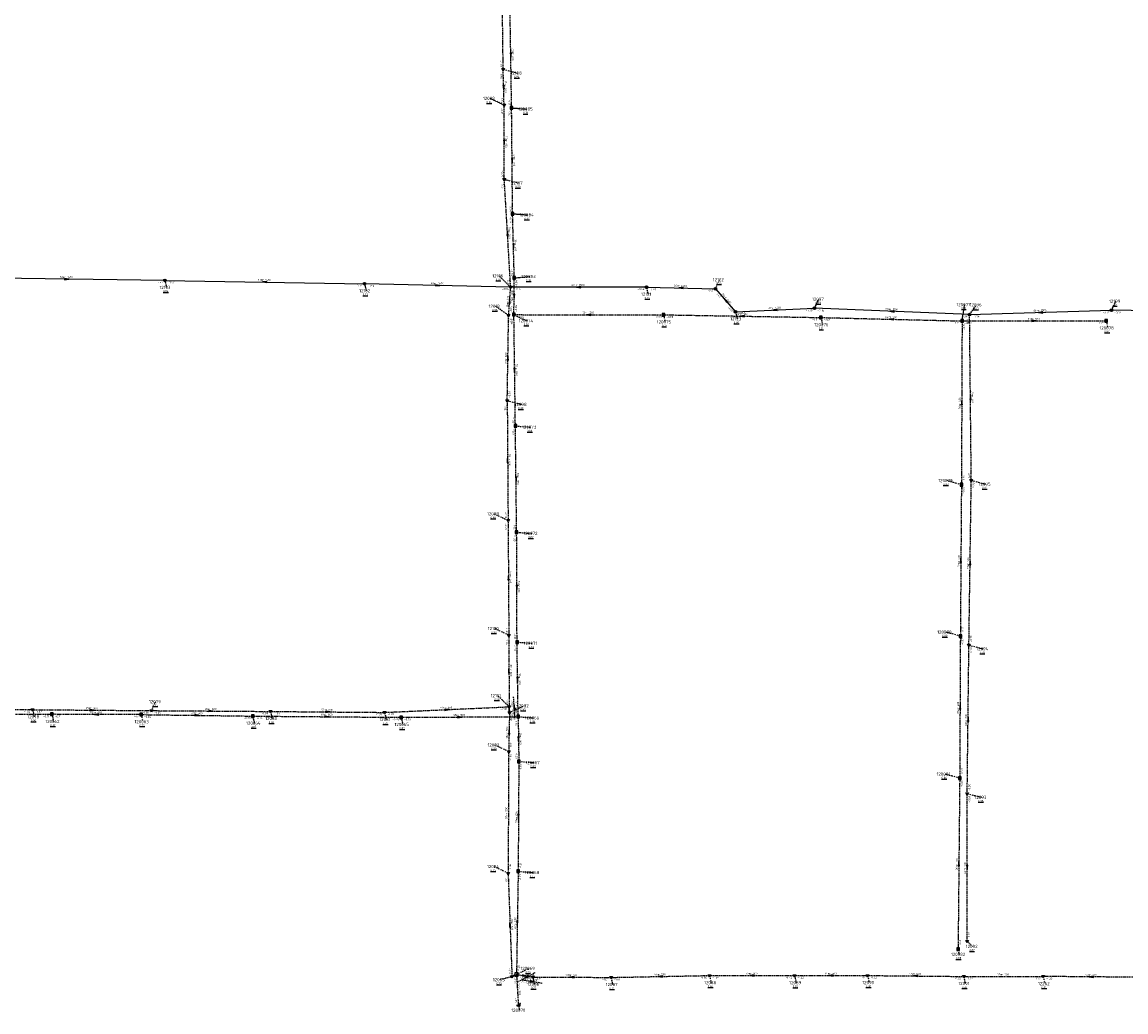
# Model space of a CAD drawing. Extents: x 188323 to 208361, y 565368 to 574910.
# Tile 81 of 256: x 200410 to 200925, y 569374 to 569837. Entities that reach past the tile are written whole.
import ezdxf

# ---------------------------------------------------------------- set-up
doc = ezdxf.new("R2010")
doc.units = 0
doc.linetypes.add('DASHDOT', pattern=[1, 0.5, -0.25, 0, -0.25])
doc.linetypes.add('DASHED', pattern=[0.75, 0.5, -0.25])
doc.layers.get('0').update_dxf_attribs({"linetype": 'CONTINUOUS'})
for name, color, linetype in [('RIO-AFM', 7, 'CONTINUOUS'), ('RIO-BOK', 7, 'CONTINUOUS'), ('RIO-DET', 7, 'CONTINUOUS'), ('RIO-KNP', 7, 'CONTINUOUS'), ('RIO-KNR', 7, 'CONTINUOUS'), ('RIO-LAG_0B', 7, 'CONTINUOUS'), ('RIO-LAG_1B', 7, 'DASHED'), ('RIO-LAG_2B', 7, 'DASHED'), ('RIO-LEN', 7, 'CONTINUOUS'), ('RIO-MVD', 1, 'CONTINUOUS'), ('RIO-VRB', 6, 'DASHDOT'), ('RIO-VRH', 7, 'CONTINUOUS')]:
    doc.layers.add(name, color=color, linetype=linetype)
doc.styles.add('RIO-TXT', font='isocp.shx')

# ---------------------------------------------------------------- blocks, each defined once
blk = doc.blocks.new('L_VHR')
blk.add_lwpolyline([(-0.5, 0), (0.5, 0), (-0.5, 0.15), (-0.5, -0.15), (0.5, 0)])
blk = doc.blocks.new('K_IPR')
blk.add_lwpolyline([(-0.5, -0.5), (0.5, -0.5), (0.5, 0.5), (-0.5, 0.5)], close=True)
blk.add_solid([(-0.5, 0.5), (0.5, 0.5), (-0.5, -0.5), (0.5, -0.5)])
at = {"style": 'RIO-TXT', "flags": 1}
blk.add_attdef('KNOOPNAAM', (2, 2), '', height=1, dxfattribs=at)
blk = doc.blocks.new('K_DIV')
for p, q in [((-0.65, 0.65), (-0.65, -0.65)), ((0.65, 0.65), (-0.65, 0.65)), ((0.65, -0.65), (0.65, 0.65)), ((-0.65, -0.65), (0.65, -0.65))]:
    blk.add_line(p, q)
blk = doc.blocks.new('K_UTB')
blk.add_lwpolyline([(0.5, 0.15), (0.5, -0.3), (-0.5, -0.3), (-0.5, 0.15), (-0.45, 0.15), (-0.45, -0.25), (0, -0.25), (0.45, -0.25), (0.45, 0.15)], close=True)
blk.add_lwpolyline([(0.85, 0.6), (0.55, 0.65), (0.614828, 0.459583), (0.850842, 0.598937)])
blk.add_arc((0.85, -0.25), 0.85, 90, 180)
at = {"style": 'RIO-TXT', "flags": 1}
blk.add_attdef('KNOOPNAAM', (2, 2), '', height=1, dxfattribs=at)
blk = doc.blocks.new('K_IPD')
blk.add_lwpolyline([(-0.496027, 0.307994), (0.503973, 0.307994), (0.003973, -0.558031)], close=True)
blk.add_solid([(-0.496027, 0.307994), (0.503973, 0.307994), (0.003973, -0.558031)])
at = {"style": 'RIO-TXT', "flags": 1}
blk.add_attdef('KNOOPNAAM', (2, 2), '', height=1, dxfattribs=at)
blk = doc.blocks.new('K_IPG')
blk.add_circle((0, 0), 0.5)
for points in [[(0, 0), (-0.5, 0), (-0.433013, 0.25)], [(0, 0), (-0.433013, -0.25), (-0.5, 0)], [(0, 0), (-0.433013, 0.25), (-0.25, 0.433013)], [(0, 0), (-0.25, -0.433013), (-0.433013, -0.25)], [(0, 0), (-0.25, 0.433013), (0, 0.5)], [(0, 0), (0, -0.5), (-0.25, -0.433013)], [(0, 0), (0, 0.5), (0.25, 0.433013)], [(0, 0), (0.25, 0.433013), (0.433013, 0.25)], [(0, 0), (0.433013, 0.25), (0.5, 0)], [(0, 0), (0.5, 0), (0.433013, -0.25)], [(0, 0), (0.433013, -0.25), (0.25, -0.433013)], [(0, 0), (0.25, -0.433013), (0, -0.5)]]:
    blk.add_solid(points)
at = {"style": 'RIO-TXT', "flags": 1}
blk.add_attdef('KNOOPNAAM', (2, 2), '', height=1, dxfattribs=at)
blk = doc.blocks.new('9_01______12085_____120069_')
at = {"layer": 'RIO-LAG_2B'}
blk.add_line((0, 0), (8.657, 4.636), dxfattribs=at)
at = {"layer": 'RIO-VRH', "xscale": 2, "yscale": 2, "zscale": 2, "rotation": 208.1682}
blk.add_blockref('L_VHR', (4.3285, 2.318), dxfattribs=at)
at = {"layer": 'RIO-AFM', "style": 'RIO-TXT'}
blk.add_text('r 500', height=0.9, rotation=28.1682, dxfattribs=at).set_placement((3.1403, 2.249))
at = {"layer": 'RIO-BOK', "style": 'RIO-TXT'}
for s, p in [('-1.73', (1.8949, -0.5733)), ('-1.25', (5.7032, 1.4662))]:
    blk.add_text(s, height=0.9, rotation=28.1682, dxfattribs=at).set_placement(p)
at = {"layer": 'RIO-LEN', "style": 'RIO-TXT'}
blk.add_text('2m', height=0.9, rotation=28.1682, dxfattribs=at).set_placement((1.7122, 1.4842))
blk = doc.blocks.new('10_01______120069____12086_')
at = {"layer": 'RIO-LAG_2B'}
blk.add_line((0, 0), (9.695, -1.565), dxfattribs=at)
at = {"layer": 'RIO-VRH', "xscale": 2, "yscale": 2, "zscale": 2, "rotation": 350.7959}
blk.add_blockref('L_VHR', (4.8475, -0.7825), dxfattribs=at)
at = {"layer": 'RIO-AFM', "style": 'RIO-TXT'}
blk.add_text('r 500', height=0.9, rotation=350.7959, dxfattribs=at).set_placement((3.8608, -0.1167))
at = {"layer": 'RIO-BOK', "style": 'RIO-TXT'}
for s, p in [('-1.25', (1.1588, -1.6052)), ('-1.71', (5.4236, -2.2935))]:
    blk.add_text(s, height=0.9, rotation=350.7959, dxfattribs=at).set_placement(p)
at = {"layer": 'RIO-LEN', "style": 'RIO-TXT'}
blk.add_text('8m', height=0.9, rotation=350.7959, dxfattribs=at).set_placement((2.2615, 0.1415))
blk = doc.blocks.new('47_01______12082_____12101_')
at = {"layer": 'RIO-LAG_2B'}
blk.add_line((0, 0), (-0.598, 9.802), dxfattribs=at)
at = {"layer": 'RIO-VRH', "xscale": 2, "yscale": 2, "zscale": 2, "rotation": 93.477}
blk.add_blockref('L_VHR', (-0.299, 4.901), dxfattribs=at)
at = {"layer": 'RIO-AFM', "style": 'RIO-TXT'}
blk.add_text('r 600', height=0.9, rotation=273.477, dxfattribs=at).set_placement((0.1352, 6.0096))
at = {"layer": 'RIO-BOK', "style": 'RIO-TXT'}
for s, p in [('-2.00', (-1.9098, 8.3193)), ('-1.90', (-1.6457, 4.0073))]:
    blk.add_text(s, height=0.9, rotation=273.477, dxfattribs=at).set_placement(p)
at = {"layer": 'RIO-LEN', "style": 'RIO-TXT'}
blk.add_text('3m', height=0.9, rotation=273.477, dxfattribs=at).set_placement((0.0362, 7.6266))

msp = doc.modelspace()

# ---------------------------------------------------------------- linework, layer by layer
at = {"layer": 'RIO-LAG_0B'}
for p, q in [((200476.208, 569715.968), (200384.528, 569717.12)), ((200476.208, 569715.968), (200569.472, 569714.432)), ((200637.696, 569712.832), (200569.472, 569714.432)), ((200701.104, 569712.832), (200637.696, 569712.832)), ((200701.104, 569712.832), (200733.28, 569712.064)), ((200733.28, 569712.064), (200742.72, 569701.312)), ((200742.72, 569701.312), (200779.6, 569702.976)), ((200852, 569699.968), (200779.6, 569702.976)), ((200852, 569699.968), (200918.304, 569702.016)), ((200982.096, 569701.12), (200918.304, 569702.016))]:
    msp.add_line(p, q, dxfattribs=at)
at = {"layer": 'RIO-LAG_1B'}
for p, q in [((200638.144, 569796.48), (200637.36, 569845.888)), ((200638.592, 569747.072), (200638.144, 569796.48)), ((200639.392, 569717.12), (200638.592, 569747.072)), ((200639.216, 569699.968), (200639.392, 569717.12)), ((200639.904, 569648), (200639.216, 569699.968)), ((200639.216, 569699.968), (200709.104, 569699.904)), ((200709.104, 569699.904), (200782.592, 569698.624)), ((200782.592, 569698.624), (200848.496, 569697.024)), ((200848.496, 569697.024), (200848.192, 569620.608)), ((200848.496, 569697.024), (200915.808, 569697.088)), ((200640.496, 569598.4), (200639.904, 569648)), ((200848.192, 569620.608), (200847.696, 569549.888)), ((200640.672, 569547.072), (200640.496, 569598.4)), ((200847.696, 569549.888), (200847.392, 569483.584)), ((200641.2, 569512.32), (200640.672, 569547.072)), ((200370.624, 569513.6), (200423.504, 569513.408)), ((200465.2, 569513.28), (200423.504, 569513.408)), ((200465.2, 569513.28), (200517.296, 569512.576)), ((200517.296, 569512.576), (200586.592, 569512)), ((200586.592, 569512), (200641.2, 569512.32)), ((200641.2, 569512.32), (200641.504, 569491.392)), ((200641.504, 569491.392), (200641.2, 569440.128)), ((200847.392, 569483.584), (200846.624, 569403.712)), ((200641.2, 569440.128), (200640.416, 569392)), ((200640.416, 569392), (200641.296, 569377.6))]:
    msp.add_line(p, q, dxfattribs=at)
at = {"layer": 'RIO-LAG_2B'}
for p, q in [((200634.208, 569814.464), (200633.6, 569863.68)), ((200634.624, 569797.824), (200634.208, 569814.464)), ((200634.736, 569763.136), (200634.624, 569797.824)), ((200637.696, 569712.832), (200634.736, 569763.136)), ((200636.736, 569699.648), (200637.696, 569712.832)), ((200636.096, 569659.776), (200636.736, 569699.648)), ((200852.8, 569622.592), (200852, 569699.968)), ((200636.096, 569659.776), (200636.496, 569603.904)), ((200851.696, 569545.728), (200852.8, 569622.592)), ((200636.496, 569603.904), (200636.832, 569550.336)), ((200636.832, 569550.336), (200636.992, 569516.928)), ((200850.896, 569476.416), (200851.696, 569545.728)), ((200578.848, 569514.304), (200636.992, 569516.928)), ((200637.152, 569514.24), (200636.992, 569516.928)), ((200361.328, 569515.776), (200414.464, 569515.584)), ((200414.464, 569515.584), (200469.952, 569515.136)), ((200469.952, 569515.136), (200525.568, 569514.752)), ((200525.568, 569514.752), (200578.848, 569514.304)), ((200637.152, 569514.24), (200636.768, 569496)), ((200636.768, 569496), (200636.512, 569439.232)), ((200850.816, 569407.488), (200850.896, 569476.416)), ((200636.512, 569439.232), (200638.304, 569390.912)), ((200638.304, 569390.912), (200640.416, 569392)), ((200640.416, 569392), (200648, 569390.784)), ((200648, 569390.784), (200684.608, 569390.592)), ((200684.608, 569390.592), (200730.56, 569391.488)), ((200730.56, 569391.488), (200770.272, 569391.424)), ((200770.272, 569391.424), (200804.4, 569391.488)), ((200804.4, 569391.488), (200849.248, 569391.04)), ((200849.248, 569391.04), (200886.416, 569391.04)), ((200931.36, 569390.656), (200886.416, 569391.04))]:
    msp.add_line(p, q, dxfattribs=at)
at = {"layer": 'RIO-VRB'}
for p, q in [((200634.2, 569814.48), (200640.8482, 569812.76)), ((200634.62, 569797.82), (200627.971, 569800.9379)), ((200638.14, 569796.49), (200645.1075, 569795.9613)), ((200634.74, 569763.14), (200641.3882, 569761.42)), ((200638.6, 569747.09), (200645.5675, 569746.5613)), ((200637.7, 569712.81), (200632.2791, 569718.0564)), ((200639.4, 569717.1), (200646.475, 569717.8)), ((200476.21, 569716), (200476.9171, 569712.6868)), ((200569.47, 569714.44), (200570.1771, 569711.1268)), ((200701.1, 569712.85), (200701.8071, 569709.5368)), ((200733.28, 569712.09), (200735.3171, 569716.3193)), ((200779.6, 569703), (200781.6371, 569707.2293)), ((200636.74, 569699.67), (200630.6119, 569703.9059)), ((200848.5, 569697), (200849.7276, 569704.6677)), ((200852, 569700), (200855.2618, 569704.588)), ((200918.3, 569702), (200920.3371, 569706.2293)), ((200639.21, 569699.95), (200645.3369, 569697.1122)), ((200709.1, 569699.9), (200709.8071, 569696.5868)), ((200742.72, 569701.34), (200743.4271, 569698.0268)), ((200782.6, 569698.6), (200783.3071, 569695.2868)), ((200915.8, 569697.1), (200916.5071, 569693.7868)), ((200636.1, 569659.8), (200642.7482, 569658.08)), ((200639.9, 569648), (200646.8675, 569647.4713)), ((200848.2, 569620.6), (200841.2321, 569622.5265)), ((200852.8, 569622.6), (200859.4482, 569620.88)), ((200636.5, 569603.9), (200629.851, 569607.0179)), ((200640.5, 569598.4), (200647.4675, 569597.8713)), ((200636.84, 569550.36), (200630.191, 569553.4779)), ((200847.7, 569549.9), (200840.7321, 569551.8265)), ((200640.67, 569547.1), (200647.6375, 569546.5713)), ((200851.7, 569545.7), (200858.3482, 569543.98)), ((200637, 569516.9), (200631.5791, 569522.1464)), ((200469.96, 569515.12), (200471.9971, 569519.3493)), ((200637.16, 569514.26), (200643.8082, 569517.38)), ((200414.47, 569515.58), (200415.1771, 569512.2668)), ((200423.51, 569513.4), (200424.2171, 569510.0868)), ((200465.2, 569513.3), (200465.9071, 569509.9868)), ((200517.3, 569512.6), (200518.0071, 569509.2868)), ((200525.57, 569514.78), (200526.2771, 569511.4668)), ((200578.85, 569514.3), (200579.5571, 569510.9868)), ((200586.6, 569512), (200587.3071, 569508.6868)), ((200641.2, 569512.3), (200648.1675, 569511.7713)), ((200636.77, 569495.98), (200630.121, 569499.0979)), ((200641.5, 569491.4), (200648.4675, 569490.8713)), ((200847.4, 569483.6), (200840.4321, 569485.5265)), ((200850.9, 569476.4), (200857.5482, 569474.68)), ((200636.51, 569439.25), (200629.861, 569442.3679)), ((200641.2, 569440.1), (200648.1675, 569439.5713)), ((200846.63, 569403.69), (200847.1635, 569401.3616)), ((200850.82, 569407.5), (200853.4391, 569405.0781)), ((200640.41, 569392.03), (200646.1186, 569394.808)), ((200638.3, 569390.9), (200632.5921, 569389.5202)), ((200648, 569390.8), (200648.7071, 569387.4868)), ((200684.6, 569390.6), (200685.3071, 569387.2868)), ((200730.56, 569391.49), (200731.2671, 569388.1768)), ((200770.28, 569391.44), (200770.9871, 569388.1268)), ((200804.4, 569391.5), (200805.1071, 569388.1868)), ((200849.25, 569391.07), (200849.9571, 569387.7568)), ((200886.41, 569391.02), (200887.1171, 569387.7068)), ((200641.3, 569377.6), (200641.8335, 569375.2716))]:
    msp.add_line(p, q, dxfattribs=at)

# ---------------------------------------------------------------- block references
at = {"layer": 'RIO-DET'}
for name, p in [('47_01______12082_____12101_', (200639.664, 569511.744)), ('9_01______12085_____120069_', (200640.8, 569388.416)), ('10_01______120069____12086_', (200642.912, 569389.504))]:
    msp.add_blockref(name, p, dxfattribs=at)
at = {"layer": 'RIO-KNP', "xscale": 1.25, "yscale": 1.25, "zscale": 1.25}
for name, p in [('K_IPD', (200634.208, 569814.464)), ('K_IPD', (200634.624, 569797.824)), ('K_IPR', (200638.144, 569796.48)), ('K_IPD', (200634.736, 569763.136)), ('K_IPR', (200638.592, 569747.072)), ('K_IPR', (200639.392, 569717.12)), ('K_IPG', (200476.208, 569715.968)), ('K_IPG', (200569.472, 569714.432)), ('K_IPD', (200637.696, 569712.832)), ('K_IPG', (200701.104, 569712.832)), ('K_IPG', (200733.28, 569712.064)), ('K_IPG', (200742.72, 569701.312)), ('K_IPG', (200779.6, 569702.976)), ('K_IPG', (200918.304, 569702.016)), ('K_IPD', (200636.736, 569699.648)), ('K_IPR', (200639.216, 569699.968)), ('K_IPR', (200709.104, 569699.904)), ('K_IPR', (200782.592, 569698.624)), ('K_IPR', (200848.496, 569697.024)), ('K_IPG', (200852, 569699.968)), ('K_IPR', (200915.808, 569697.088)), ('K_IPD', (200636.096, 569659.776)), ('K_IPR', (200639.904, 569648)), ('K_IPR', (200848.192, 569620.608)), ('K_IPD', (200852.8, 569622.592)), ('K_IPD', (200636.496, 569603.904)), ('K_IPR', (200640.496, 569598.4)), ('K_IPD', (200636.832, 569550.336)), ('K_IPR', (200640.672, 569547.072)), ('K_IPR', (200847.696, 569549.888)), ('K_IPD', (200851.696, 569545.728)), ('K_IPD', (200636.992, 569516.928)), ('K_IPD', (200414.464, 569515.584)), ('K_IPR', (200423.504, 569513.408)), ('K_IPR', (200465.2, 569513.28)), ('K_IPD', (200469.952, 569515.136)), ('K_IPR', (200517.296, 569512.576)), ('K_IPD', (200525.568, 569514.752)), ('K_IPD', (200578.848, 569514.304)), ('K_IPR', (200586.592, 569512)), ('K_IPD', (200637.152, 569514.24)), ('K_IPR', (200641.2, 569512.32)), ('K_IPD', (200636.768, 569496)), ('K_IPR', (200641.504, 569491.392)), ('K_IPR', (200847.392, 569483.584)), ('K_IPD', (200850.896, 569476.416)), ('K_IPD', (200636.512, 569439.232)), ('K_IPR', (200641.2, 569440.128)), ('K_IPR', (200846.624, 569403.712)), ('K_IPD', (200850.816, 569407.488)), ('K_DIV', (200640.416, 569392)), ('K_IPD', (200638.304, 569390.912)), ('K_IPD', (200648, 569390.784)), ('K_IPD', (200684.608, 569390.592)), ('K_IPD', (200730.56, 569391.488)), ('K_IPD', (200770.272, 569391.424)), ('K_IPD', (200804.4, 569391.488)), ('K_IPD', (200849.248, 569391.04)), ('K_IPD', (200886.416, 569391.04)), ('K_UTB', (200641.296, 569377.6))]:
    msp.add_blockref(name, p, dxfattribs=at)
at = {"layer": 'RIO-VRH'}
for p, xscale, yscale, zscale, rotation in [((200637.75, 569821.18), 2, 2, 2, 270.9139), ((200634.41, 569806.15), 2, 2, 2, 271.4531), ((200634.68, 569780.48), 2, 2, 2, 270.2073), ((200638.37, 569771.79), 2, 2, 2, 270.5425), ((200636.22, 569737.975), 2, 2, 2, 93.3745), ((200639, 569732.095), 2, 2, 2, 271.537), ((200430.37, 569716.55), 2, 2, 2, 359.3127), ((200522.84, 569715.22), 2, 2, 2, 539.0417), ((200603.585, 569713.625), 2, 2, 2, 358.6316), ((200669.4, 569712.83), 2, 2, 2, 180.0361), ((200717.19, 569712.47), 2, 2, 2, 538.6472), ((200637.22, 569706.24), 2, 2, 2, 85.8128), ((200639.305, 569708.525), 2, 2, 2, 269.3563), ((200738, 569706.715), 2, 2, 2, 491.2926), ((200761.16, 569702.17), 2, 2, 2, 182.5769), ((200815.8, 569701.5), 2, 2, 2, 177.6275), ((200674.155, 569699.925), 2, 2, 2, 539.959), ((200745.85, 569699.25), 2, 2, 2, 538.9868), ((200815.55, 569697.8), 2, 2, 2, 538.6093), ((200882.15, 569697.05), 2, 2, 2, 0.0851), ((200885.15, 569701), 2, 2, 2, 181.7277), ((200636.42, 569679.735), 2, 2, 2, 89.0714), ((200639.555, 569673.975), 2, 2, 2, 270.77), ((200852.4, 569661.3), 2, 2, 2, 90.6012), ((200848.35, 569658.8), 2, 2, 2, 449.766), ((200636.3, 569631.85), 2, 2, 2, 450.419), ((200640.2, 569623.2), 2, 2, 2, 270.7021), ((200847.95, 569585.25), 2, 2, 2, 449.5858), ((200852.25, 569584.15), 2, 2, 2, 89.1715), ((200636.67, 569577.13), 2, 2, 2, 450.3729), ((200640.585, 569572.75), 2, 2, 2, 270.1989), ((200636.92, 569533.63), 2, 2, 2, 450.283), ((200640.935, 569529.7), 2, 2, 2, 270.8815), ((200637.08, 569515.58), 1.393, 1.393, 1.393, 93.477), ((200847.55, 569516.75), 2, 2, 2, 449.7317), ((200442.215, 569515.35), 2, 2, 2, 359.5251), ((200444.355, 569513.35), 2, 2, 2, 179.8626), ((200491.25, 569512.95), 2, 2, 2, 359.2303), ((200497.765, 569514.95), 2, 2, 2, 359.6497), ((200551.95, 569512.3), 2, 2, 2, 359.504), ((200552.21, 569514.54), 2, 2, 2, 359.4839), ((200607.925, 569515.6), 2, 2, 2, 2.5598), ((200613.9, 569512.15), 2, 2, 2, 0.3148), ((200851.3, 569511.05), 2, 2, 2, 89.3296), ((200636.965, 569505.12), 2, 2, 2, 448.7688), ((200641.35, 569501.85), 2, 2, 2, 270.8314), ((200641.35, 569465.75), 2, 2, 2, 269.6559), ((200847.015, 569443.645), 2, 2, 2, 449.4389), ((200850.86, 569441.95), 2, 2, 2, 269.9244), ((200637.405, 569415.075), 2, 2, 2, 452.1291), ((200640.805, 569416.065), 2, 2, 2, 269.0495), ((200639.355, 569391.465), 1.142, 1.142, 1.142, 208.1682), ((200644.205, 569391.415), 2, 2, 2, 350.7959), ((200666.3, 569390.7), 2, 2, 2, 539.687), ((200707.58, 569391.045), 2, 2, 2, 181.1093), ((200750.42, 569391.465), 2, 2, 2, 539.9279), ((200787.34, 569391.47), 2, 2, 2, 180.1007), ((200826.825, 569391.285), 2, 2, 2, 539.4507), ((200908.885, 569390.84), 2, 2, 2, 179.5412)]:
    msp.add_blockref('L_VHR', p, dxfattribs=dict(at, xscale=xscale, yscale=yscale, zscale=zscale, rotation=rotation))

# ---------------------------------------------------------------- texts
at = {"layer": 'RIO-AFM', "style": 'RIO-TXT'}
for s, rotation, p in [('r 400', 270.9139, (200638.2523, 569821.9984)), ('r 600', 271.4531, (200634.8942, 569806.9728)), ('r 600', 270.2073, (200635.1877, 569781.2921)), ('r 400', 270.5425, (200638.8776, 569772.6051)), ('r 600', 273.3745, (200636.687, 569738.8146)), ('r 400', 271.537, (200639.4872, 569732.9189)), ('r 1470', 359.3127, (200429.2959, 569717.0913)), ('r 1470', 359.0418, (200521.7687, 569715.7669)), ('r 1470', 358.6316, (200602.5173, 569714.1716)), ('r 1500', 360.0361, (200668.3194, 569713.3487)), ('r 1500', 358.6472, (200716.1216, 569713.0049)), ('r 600', 85.8128, (200636.6623, 569705.4687)), ('r 400', 89.3562, (200638.7961, 569707.7206)), ('r 1500', 311.2926, (200737.6656, 569707.8593)), ('r 1500', 2.5769, (200760.0585, 569702.6209)), ('r 1500', 357.6274, (200814.7422, 569702.0665)), ('r 1500', 1.7277, (200884.0554, 569701.4672)), ('r 700', 359.959, (200673.3451, 569700.4472)), ('r 700', 358.9868, (200745.0489, 569699.787)), ('r 700', 358.6093, (200814.7524, 569698.3399)), ('r 600', 0.0851, (200881.3393, 569697.5488)), ('r 600', 89.0714, (200635.9071, 569678.9331)), ('r 800', 270.77, (200640.0601, 569674.7923)), ('r 400', 449.766, (200847.8231, 569657.9915)), ('r 300', 270.6012, (200852.9156, 569662.1157)), ('r 600', 270.419, (200636.8114, 569632.6641)), ('r 800', 270.7021, (200640.7054, 569624.0167)), ('r 400', 449.5858, (200847.4224, 569584.4431)), ('r 300', 89.1715, (200851.7385, 569583.3469)), ('r 600', 270.3729, (200637.1813, 569577.9435)), ('r 800', 270.1989, (200641.0981, 569573.5621)), ('r 600', 270.283, (200637.4262, 569534.4429)), ('r 800', 270.8815, (200641.4331, 569530.5179)), ('r 600', 359.5251, (200441.4086, 569515.8738)), ('r 600', 359.6497, (200496.9579, 569515.472)), ('r 600', 2.5598, (200607.0935, 569516.0633)), ('r 400', 449.7317, (200847.0258, 569515.9418)), ('r 400', 359.8626, (200443.5459, 569513.8646)), ('r 500', 359.2303, (200490.4464, 569513.4768)), ('r 500', 359.504, (200551.144, 569512.8284)), ('r 600', 359.4839, (200551.4044, 569515.0637)), ('r 500', 0.3148, (200613.0869, 569512.6455)), ('r 300', 89.3296, (200850.7907, 569510.2456)), ('r 500', 448.7688, (200636.4426, 569504.3206)), ('r 800', 270.8314, (200641.8444, 569502.6675)), ('r 500', 449.7284, (200636.1188, 569466.8068)), ('r 800', 449.6559, (200640.8295, 569464.9423)), ('r 300', 449.4389, (200846.4824, 569442.8395)), ('r 300', 89.9244, (200850.3591, 569441.1406)), ('r 500', 272.1291, (200637.8895, 569415.9038)), ('r 800', 449.0495, (200640.277, 569415.2631)), ('r 500', 359.9279, (200749.6104, 569391.9781)), ('r 500', 0.1007, (200786.5292, 569391.9686)), ('r 500', 359.4507, (200826.0197, 569391.8064)), ('r 500', 359.687, (200665.4923, 569391.2155)), ('r 500', 1.1093, (200706.7602, 569391.5292)), ('r 500', 359.9229, (200867.0204, 569391.5574)), ('r 500', 359.5412, (200908.0787, 569391.3602)), ('r 800', 273.5381, (200641.3082, 569385.6549))]:
    msp.add_text(s, height=0.9, rotation=rotation, dxfattribs=at).set_placement(p)
at = {"layer": 'RIO-BOK', "style": 'RIO-TXT'}
for s, rotation, p in [('-1.98', 270.7074, (200632.7787, 569818.563)), ('-1.98', 271.4531, (200632.8366, 569813.0445)), ('-2.26', 271.4531, (200633.1251, 569801.8832)), ('-0.61', 270.9139, (200636.7041, 569800.5673)), ('-2.26', 270.2073, (200633.2257, 569796.4145)), ('-0.61', 270.5425, (200636.754, 569795.0764)), ('-2.70', 270.2073, (200633.3452, 569767.2347)), ('-3.15', 273.3745, (200633.4255, 569761.6596)), ('-0.74', 270.5425, (200637.1906, 569751.1765)), ('-0.74', 271.537, (200637.2387, 569745.6525)), ('-0.84', 271.537, (200637.9076, 569721.1617)), ('-3.57', 359.3127, (200472.0942, 569714.7048)), ('-3.57', 359.0418, (200477.5871, 569714.5777)), ('-3.54', 359.0418, (200565.3487, 569713.1653)), ('-3.52', 358.6316, (200570.8369, 569713.0078)), ('-3.54', 358.6316, (200633.5689, 569711.5489)), ('-2.70', 273.3745, (200636.091, 569716.8228)), ('-3.45', 360.0361, (200639.1015, 569711.4118)), ('-0.84', 89.3562, (200640.7545, 569712.9845)), ('-3.44', 360.0361, (200697.0015, 569711.485)), ('-3.49', 358.6472, (200702.4672, 569711.4182)), ('-3.15', 85.8128, (200638.7975, 569708.6186)), ('-3.47', 358.6472, (200729.1482, 569710.805)), ('-3.47', 311.2926, (200733.1529, 569710.1143)), ('-3.14', 85.8128, (200638.2383, 569700.964)), ('-0.94', 89.3562, (200640.6254, 569701.3342)), ('-3.45', 311.2926, (200738.9677, 569703.5011)), ('-3.35', 2.5769, (200775.5665, 569701.417)), ('-3.35', 357.6274, (200780.9415, 569701.5441)), ('-3.14', 89.0714, (200638.074, 569695.5477)), ('-0.94', 270.77, (200637.8296, 569698.5309)), ('-0.94', 359.959, (200640.6097, 569698.5499)), ('-0.88', 359.959, (200704.9997, 569698.5446)), ('-0.88', 358.9868, (200710.4757, 569698.4763)), ('-3.45', 2.5769, (200744.1813, 569700.0044)), ('-0.81', 358.9868, (200778.4768, 569697.3167)), ('-0.81', 358.6093, (200783.9663, 569697.1673)), ('-3.34', 357.6274, (200847.8479, 569698.8142)), ('-1.15', 270.6012, (200850.6154, 569698.5849)), ('-3.34', 1.7277, (200853.4414, 569698.6428)), ('-3.32', 1.7277, (200914.2437, 569700.477)), ('-3.32', 359.1919, (200919.6808, 569700.5813)), ('-0.74', 358.6093, (200844.3684, 569695.7391)), ('-0.74', 449.766, (200849.8381, 569692.8948)), ('-0.67', 0.0851, (200849.9019, 569695.6021)), ('-0.75', 0.0851, (200911.7018, 569695.6939)), ('-3.08', 89.0714, (200637.5223, 569661.1771)), ('-3.08', 270.419, (200634.7109, 569658.3894)), ('-1.00', 270.77, (200638.476, 569652.0814)), ('-1.00', 270.7021, (200638.5179, 569646.5825)), ('-0.65', 449.766, (200849.6046, 569621.9952)), ('-0.93', 270.6012, (200851.4042, 569626.6853)), ('-0.93', 89.1715, (200854.1412, 569618.4793)), ('-0.65', 449.5858, (200849.5288, 569616.4904)), ('-2.72', 270.419, (200635.1035, 569607.9899)), ('-2.72', 270.3729, (200635.1098, 569602.4905)), ('-1.05', 270.7021, (200639.0794, 569602.4831)), ('-1.05', 270.1989, (200639.1055, 569596.9947)), ('-2.36', 270.3729, (200635.4453, 569554.4506)), ('-0.57', 449.5858, (200849.109, 569551.2907)), ('-2.36', 270.283, (200635.4476, 569548.9527)), ('-1.10', 270.1989, (200639.2863, 569551.1951)), ('-0.57', 449.7317, (200849.042, 569545.7939)), ('-0.70', 89.1715, (200853.1199, 569547.0796)), ('-1.10', 270.8815, (200639.2924, 569545.6782)), ('-0.70', 89.3296, (200853.0526, 569541.5833)), ('-2.00', 2.5598, (200632.9663, 569515.3182)), ('-2.00', 270.283, (200635.599, 569520.9931)), ('-1.16', 270.8815, (200639.7572, 569516.3779)), ('-1.82', 359.7736, (200410.3649, 569514.2273)), ('-1.82', 359.5251, (200415.859, 569514.1693)), ('-0.71', 359.8159, (200419.406, 569512.0441)), ('-0.71', 359.8626, (200424.9073, 569511.9975)), ('-0.64', 359.8626, (200461.0972, 569511.9337)), ('-1.85', 359.5251, (200465.8486, 569513.7866)), ('-0.64', 359.2303, (200466.5817, 569511.8822)), ('-1.85', 359.6497, (200471.3521, 569513.7123)), ('-0.70', 359.2303, (200513.1819, 569511.2856)), ('-0.70', 359.504, (200518.6885, 569511.1888)), ('-1.89', 359.6497, (200521.4623, 569513.4377)), ('-1.89', 359.4839, (200526.958, 569513.3683)), ('-1.91', 359.4839, (200574.7383, 569512.9682)), ('-1.91', 2.5598, (200580.3109, 569512.9639)), ('-0.76', 359.504, (200582.4884, 569510.6769)), ('-0.76', 0.3148, (200588.0074, 569510.6077)), ('-0.82', 0.3148, (200637.1067, 569510.8775)), ('-1.90', 448.7688, (200638.4633, 569510.1318)), ('-1.16', 270.8314, (200639.8211, 569510.8794)), ('-1.86', 448.7688, (200638.1987, 569497.3505)), ('-1.86', 449.7284, (200638.1178, 569491.8738)), ('-1.20', 270.8314, (200640.052, 569495.4791)), ('-1.18', 449.6559, (200642.8461, 569487.2918)), ('-0.48', 449.7317, (200848.8054, 569484.9943)), ('-0.50', 449.4389, (200848.7124, 569479.4871)), ('-0.50', 89.3296, (200852.3161, 569477.7835)), ('-0.50', 89.9244, (200852.2952, 569472.2981)), ('-1.21', 449.6559, (200642.6073, 569441.4925)), ('-1.86', 449.7284, (200637.9155, 569440.6442)), ('-1.86', 272.1291, (200635.1637, 569437.7985)), ('-1.21', 449.0495, (200642.5046, 569435.9782)), ('-1.22', 89.9244, (200852.2216, 569408.8982)), ('-0.40', 449.4389, (200848.0425, 569405.0771)), ('-1.73', 272.1291, (200636.7773, 569394.9459)), ('-1.25', 449.0495, (200641.8319, 569393.4075)), ('-1.25', 273.5381, (200639.0998, 569390.5459)), ('-1.71', 359.687, (200649.393, 569389.3933)), ('-1.61', 359.687, (200680.4926, 569389.243)), ('-1.61', 1.1093, (200686.0266, 569389.2274)), ('-1.50', 1.1093, (200726.487, 569390.0109)), ('-1.50', 359.9279, (200731.9589, 569390.0891)), ('-1.42', 359.9279, (200766.1789, 569390.0677)), ('-1.42', 0.1007, (200771.6822, 569390.0425)), ('-1.32', 0.1007, (200800.3022, 569390.0928)), ('-1.32', 359.4507, (200805.7872, 569390.0875)), ('-1.22', 359.4507, (200845.1376, 569389.7352)), ('-1.22', 359.9229, (200850.6488, 569389.669)), ('-1.22', 359.9229, (200882.3088, 569389.6465)), ('-1.22', 359.5412, (200887.7994, 569389.6097)), ('-1.25', 273.5381, (200639.6568, 569381.6062))]:
    msp.add_text(s, height=0.9, rotation=rotation, dxfattribs=at).set_placement(p)
at = {"layer": 'RIO-KNR', "style": 'RIO-TXT'}
for s, p in [('12108', (200637.6607, 569812.01)), ('12008', (200624.7835, 569800.1879)), ('120085', (200641.2825, 569795.2113)), ('12107', (200638.2007, 569760.67)), ('120084', (200641.7425, 569745.8113)), ('12106', (200629.0916, 569717.3064)), ('120083', (200642.65, 569717.05)), ('12103', (200473.7296, 569711.9368)), ('12122', (200732.1296, 569715.5693)), ('12102', (200566.9896, 569710.3768)), ('12121', (200698.6196, 569708.7868)), ('12097', (200778.4496, 569706.4793)), ('12199', (200917.1496, 569705.4793)), ('12018', (200627.4244, 569703.1559)), ('120077', (200845.9026, 569703.9177)), ('12096', (200852.0743, 569703.838)), ('120074', (200641.5119, 569696.3622)), ('120075', (200705.9821, 569695.8368)), ('12123', (200740.2396, 569697.2768)), ('120076', (200779.4821, 569694.5368)), ('120078', (200912.6821, 569693.0368)), ('12098', (200639.5607, 569657.33)), ('120073', (200643.0425, 569646.7213)), ('120079', (200837.4071, 569621.7765)), ('12095', (200856.2607, 569620.13)), ('12099', (200626.6635, 569606.2679)), ('120072', (200643.6425, 569597.1213)), ('12100', (200627.0035, 569552.7279)), ('120080', (200836.9071, 569551.0765)), ('120071', (200643.8125, 569545.8213)), ('12094', (200855.1607, 569543.23)), ('12101', (200628.3916, 569521.3964)), ('12079', (200468.8096, 569518.5993)), ('12082', (200640.6207, 569516.63)), ('12078', (200411.9896, 569511.5168)), ('12080', (200523.0896, 569510.7168)), ('12081', (200576.3696, 569510.2368)), ('120066', (200644.3425, 569511.0213)), ('120062', (200420.3921, 569509.3368)), ('120063', (200462.0821, 569509.2368)), ('120064', (200514.1821, 569508.5368)), ('120065', (200583.4821, 569507.9368)), ('12083', (200626.9335, 569498.3479)), ('120067', (200644.6425, 569490.1213)), ('120081', (200836.6071, 569484.7765)), ('12093', (200854.3607, 569473.93)), ('12084', (200626.6735, 569441.6179)), ('120068', (200644.3425, 569438.8213)), ('12092', (200850.2516, 569404.3281)), ('120082', (200843.3385, 569400.6116)), ('120069', (200642.2936, 569394.058)), ('12085', (200629.4046, 569388.7702)), ('12086', (200645.5196, 569386.7368)), ('12087', (200682.1196, 569386.5368)), ('12088', (200728.0796, 569387.4268)), ('12089', (200767.7996, 569387.3768)), ('12090', (200801.9196, 569387.4368)), ('12091', (200846.7696, 569387.0068)), ('12262', (200883.9296, 569386.9568)), ('120070', (200638.0085, 569374.5216))]:
    msp.add_text(s, height=1.5, dxfattribs=at).set_placement(p)
at = {"layer": 'RIO-LEN', "style": 'RIO-TXT'}
for s, rotation, p in [('49m', 270.9139, (200638.2168, 569824.1581)), ('17m', 271.4531, (200634.8384, 569809.1321)), ('35m', 270.2073, (200635.1788, 569783.4521)), ('49m', 270.5425, (200638.8561, 569774.765)), ('50m', 273.3745, (200636.5588, 569740.9708)), ('30m', 271.537, (200639.4282, 569735.0781)), ('92m', 359.3127, (200427.136, 569717.1158)), ('93m', 359.0418, (200519.609, 569715.8016)), ('68m', 358.6316, (200600.3579, 569714.2218)), ('63m', 360.0361, (200666.1594, 569713.346)), ('32m', 358.6472, (200713.9622, 569713.0545)), ('17m', 89.3562, (200638.7721, 569705.5608)), ('14m', 311.2926, (200736.2394, 569709.4815)), ('13m', 85.8128, (200636.5049, 569703.3144)), ('37m', 2.5769, (200757.9007, 569702.5238)), ('72m', 357.6274, (200812.584, 569702.1546)), ('66m', 1.7277, (200881.8964, 569701.4021)), ('70m', 359.959, (200671.1851, 569700.4474)), ('74m', 358.9868, (200742.8892, 569699.8239)), ('66m', 358.6093, (200812.593, 569698.391)), ('67m', 0.0851, (200879.1793, 569697.5456)), ('40m', 89.0714, (200635.8724, 569676.7734)), ('52m', 270.77, (200640.0301, 569676.9521)), ('77m', 270.6012, (200852.8919, 569664.2756)), ('76m', 449.766, (200847.816, 569655.8315)), ('56m', 270.419, (200636.7946, 569634.8241)), ('50m', 270.7021, (200640.6779, 569626.1766)), ('71m', 449.5858, (200847.4085, 569582.2831)), ('77m', 89.1715, (200851.7076, 569581.1871)), ('54m', 270.3729, (200637.1662, 569580.1035)), ('51m', 270.1989, (200641.0895, 569575.7221)), ('33m', 270.283, (200637.4145, 569536.6028)), ('35m', 270.8815, (200641.3989, 569532.6777)), ('55m', 359.5251, (200439.2487, 569515.8903)), ('56m', 359.6497, (200494.7979, 569515.4839)), ('58m', 2.5598, (200604.9357, 569515.9668)), ('42m', 359.8626, (200441.3859, 569513.8685)), ('52m', 359.2303, (200488.2866, 569513.5045)), ('69m', 359.504, (200548.9841, 569512.8458)), ('53m', 359.4839, (200549.2444, 569515.0817)), ('55m', 0.3148, (200610.927, 569512.6337)), ('66m', 449.7317, (200847.0174, 569513.7818)), ('69m', 89.3296, (200850.7657, 569508.0857)), ('18m', 448.7688, (200636.3978, 569502.1611)), ('21m', 270.8314, (200641.8121, 569504.8273)), ('57m', 449.7284, (200636.1103, 569464.6469)), ('51m', 449.6559, (200640.8183, 569462.7824)), ('80m', 449.4389, (200846.463, 569440.6796)), ('69m', 89.9244, (200850.3565, 569438.9806)), ('48m', 272.1291, (200637.8082, 569418.0623)), ('48m', 449.0495, (200640.2429, 569413.1033)), ('40m', 359.9279, (200747.4504, 569391.9794)), ('34m', 0.1007, (200784.3692, 569391.9648)), ('45m', 359.4507, (200823.8598, 569391.8258)), ('14m', 273.5381, (200641.1739, 569387.8108)), ('37m', 359.687, (200663.3323, 569391.2259)), ('46m', 1.1093, (200704.6006, 569391.4874)), ('37m', 359.9229, (200864.8604, 569391.5589)), ('45m', 359.5412, (200905.9187, 569391.3761))]:
    msp.add_text(s, height=0.9, rotation=rotation, dxfattribs=at).set_placement(p)
at = {"layer": 'RIO-MVD', "style": 'RIO-TXT'}
for s, p in [('%%U0.94', (200639.3182, 569810.61)), ('%%U0.94', (200626.441, 569798.7879)), ('%%U0.91', (200643.5775, 569793.8113)), ('%%U0.90', (200639.8582, 569759.27)), ('%%U0.92', (200644.0375, 569744.4113)), ('%%U0.92', (200630.7491, 569715.9064)), ('%%U0.92', (200644.945, 569715.65)), ('%%U0.76', (200733.7871, 569714.1693)), ('%%U0.84', (200475.3871, 569710.5368)), ('%%U0.79', (200568.6471, 569708.9768)), ('%%U0.75', (200700.2771, 569707.3868)), ('%%U0.96', (200629.0819, 569701.7559)), ('%%U0.99', (200780.1071, 569705.0793)), ('%%U0.81', (200848.1976, 569702.5177)), ('%%U0.85', (200853.7318, 569702.438)), ('%%U1.03', (200918.8071, 569704.0793)), ('%%U0.94', (200741.8971, 569695.8768)), ('%%U0.90', (200643.8069, 569694.9622)), ('%%U1.00', (200708.2771, 569694.4368)), ('%%U1.01', (200781.7771, 569693.1368)), ('%%U0.89', (200914.9771, 569691.6368)), ('%%U0.90', (200641.2182, 569655.93)), ('%%U0.88', (200645.3375, 569645.3213)), ('%%U0.83', (200839.7021, 569620.3765)), ('%%U0.81', (200857.9182, 569618.73)), ('%%U0.90', (200628.321, 569604.8679)), ('%%U0.87', (200645.9375, 569595.7213)), ('%%U0.90', (200628.661, 569551.3279)), ('%%U0.80', (200839.2021, 569549.6765)), ('%%U0.93', (200646.1075, 569544.4213)), ('%%U0.81', (200856.8182, 569541.83)), ('%%U0.97', (200470.4671, 569517.1993)), ('%%U0.96', (200630.0491, 569519.9964)), ('%%U0.95', (200642.2782, 569515.23)), ('%%U0.96', (200413.6471, 569510.1168)), ('%%U0.92', (200422.6871, 569507.9368)), ('%%U0.93', (200464.3771, 569507.8368)), ('%%U0.87', (200516.4771, 569507.1368)), ('%%U0.94', (200524.7471, 569509.3168)), ('%%U0.97', (200578.0271, 569508.8368)), ('%%U0.87', (200585.7771, 569506.5368)), ('%%U0.89', (200646.6375, 569509.6213)), ('%%U0.89', (200628.591, 569496.9479)), ('%%U0.89', (200646.9375, 569488.7213)), ('%%U0.86', (200838.9021, 569483.3765)), ('%%U0.86', (200856.0182, 569472.53)), ('%%U0.75', (200628.331, 569440.2179)), ('%%U0.75', (200646.6375, 569437.4213)), ('%%U0.87', (200851.9091, 569402.9281)), ('%%U0.88', (200845.6335, 569399.2116)), ('%%U0.75', (200644.5886, 569392.658)), ('%%U0.73', (200631.0621, 569387.3702)), ('%%U0.77', (200647.1771, 569385.3368)), ('%%U0.74', (200683.7771, 569385.1368)), ('%%U0.84', (200729.7371, 569386.0268)), ('%%U0.82', (200769.4571, 569385.9768)), ('%%U0.80', (200803.5771, 569386.0368)), ('%%U0.96', (200848.4271, 569385.6068)), ('%%U0.84', (200885.5871, 569385.5568))]:
    msp.add_text(s, height=0.9, dxfattribs=at).set_placement(p)

doc.saveas('drawing.dxf')
